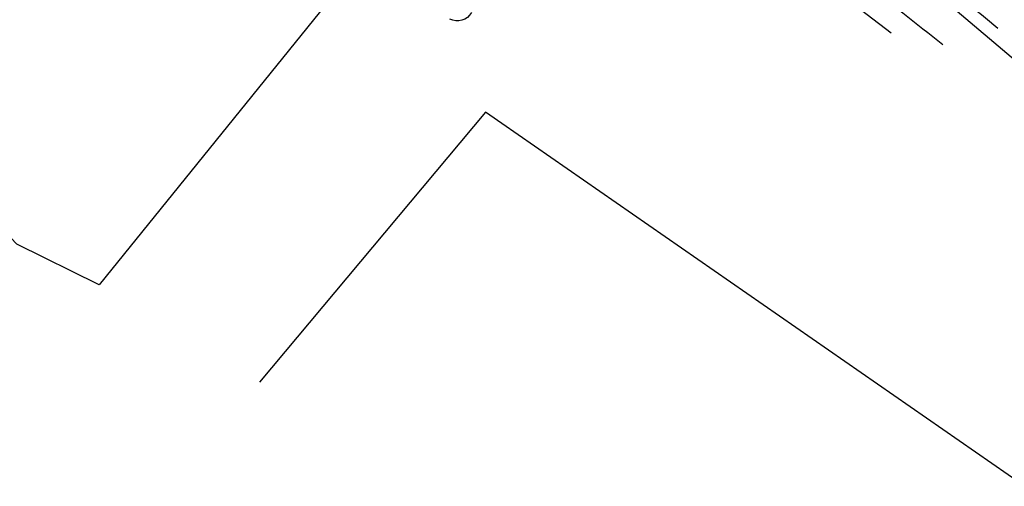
# Model space of a CAD drawing. Extents: x 165936 to 168762, y 445225 to 450407.
# Tile 2 of 68: x 166155 to 166434, y 445225 to 445358. Entities that reach past the tile are written whole.
import ezdxf

# ---------------------------------------------------------------- set-up
doc = ezdxf.new("R2010")
doc.units = 0
doc.header["$LTSCALE"] = 4
for name, color, linetype in [('G_BTD', 3, 'CONTINUOUS'), ('G_OTD', 32, 'CONTINUOUS'), ('G_OWG', 6, 'CONTINUOUS'), ('G_WGD', 7, 'CONTINUOUS')]:
    doc.layers.add(name, color=color, linetype=linetype)

msp = doc.modelspace()

# ---------------------------------------------------------------- linework, layer by layer
at = {"layer": 'G_BTD', "linetype": 'Continuous', "transparency": 33554687}
for points in [[(166243.312, 445363.991), (166177.335, 445282.404), (166154.067, 445293.891), (166123.876, 445325.554)], [(166439.556, 445225.262), (166286.82, 445331.369), (166222.844, 445254.79)]]:
    msp.add_lwpolyline(points, dxfattribs=at)
at = {"layer": 'G_OTD', "linetype": 'Continuous', "transparency": 33554687}
msp.add_lwpolyline([(166282.884, 445359.575, -0.4051305), (166276.698, 445357.715)], format="xyb", dxfattribs=at)
at = {"layer": 'G_OWG', "linetype": 'Continuous', "transparency": 33554687}
msp.add_lwpolyline([(166401.853, 445353.72), (166389.825, 445362.891), (166369.608, 445377.919), (166359.081, 445386.48), (166352.445, 445392.637), (166351.26, 445397.632), (166341.151, 445406.15), (166340.617, 445408.31)], dxfattribs=at)
at = {"layer": 'G_WGD', "linetype": 'Continuous', "transparency": 33554687}
msp.add_lwpolyline([(166383.304, 445391.511), (166440.063, 445343.434)], dxfattribs=at)
for points in [[(166416.429, 445350.436, 0.0048792), (166370.842, 445385.78)], [(166432.041, 445355.07, -0.0129955), (166395.34, 445386.766)]]:
    msp.add_lwpolyline(points, format="xyb", dxfattribs=at)

doc.saveas('drawing.dxf')
